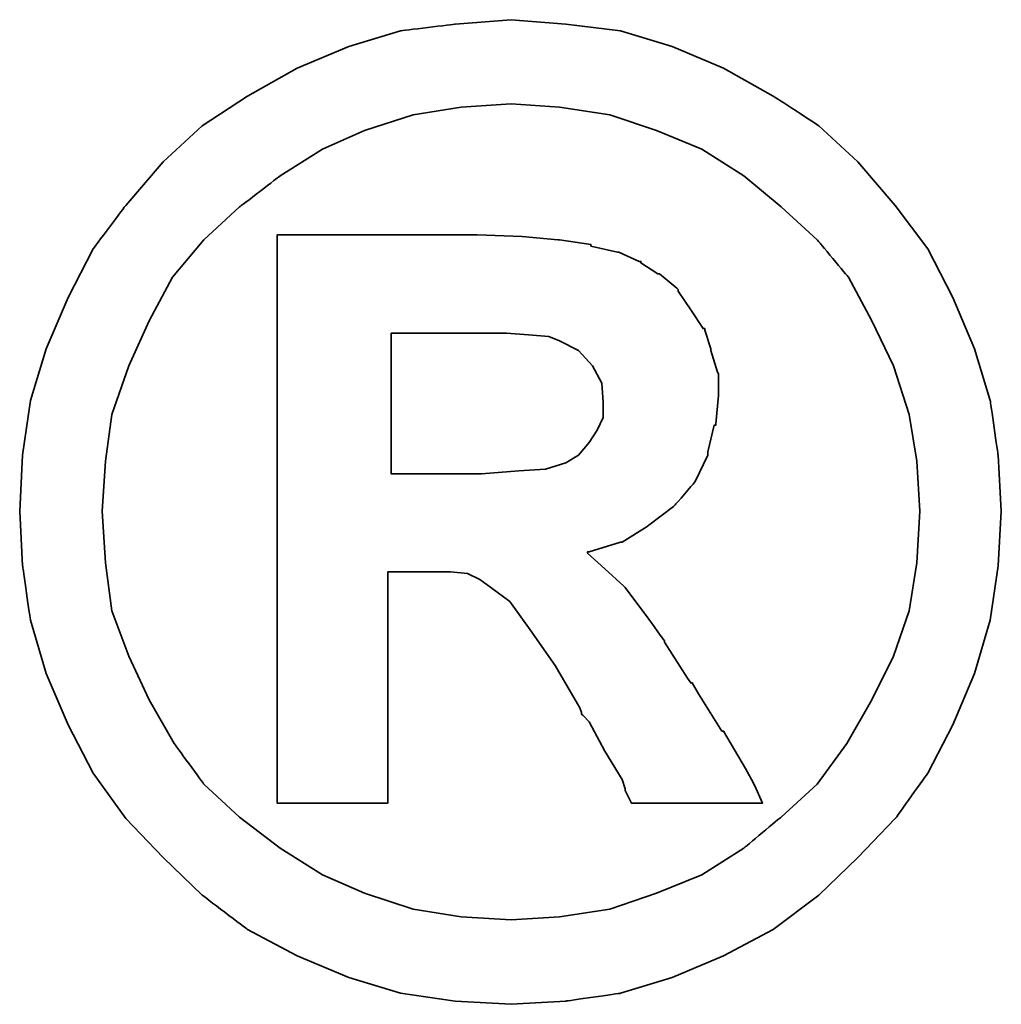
# Model space of a CAD drawing. Header units: millimetres. Extents: x 1382 to 1809, y 124 to 271.
# Tile 50 of 54: x 1730.062 to 1731.045, y 177.483 to 178.47. Entities that reach past the tile are written whole.
import ezdxf

# ---------------------------------------------------------------- set-up
doc = ezdxf.new("R2010")
doc.units = ezdxf.units.MM
doc.layers.add('DIM', color=4, linetype='CONTINUOUS')
doc.layers.add('layer 1', color=7, linetype='CONTINUOUS')

# ---------------------------------------------------------------- blocks, each defined once
blk = doc.blocks.new('TBI MOTION logo(完整正式版)')
at = {"layer": 'layer 1', "color": 22, "lineweight": 35}
for points, knots in [([(81.20634, 4.98624), (81.20634, 4.98624), (81.18649, 5.32862), (81.18649, 5.32862), (81.18649, 5.32862), (81.18649, 5.32862), (81.13886, 5.66206), (81.13886, 5.66206), (81.13886, 5.66206), (81.13886, 5.66206), (81.04359, 5.97764), (81.04359, 5.97764), (81.04359, 5.97764), (81.04359, 5.97764), (80.91061, 6.29124), (80.91061, 6.29124), (80.91061, 6.29124), (80.91061, 6.29124), (80.75778, 6.58697), (80.75778, 6.58697), (80.75778, 6.58697), (80.75778, 6.58697), (80.5593, 6.85294), (80.5593, 6.85294), (80.5593, 6.85294), (80.5593, 6.85294), (80.33105, 7.1189), (80.33105, 7.1189), (80.33105, 7.1189), (80.33105, 7.1189), (80.09287, 7.33921), (80.09287, 7.33921), (80.09287, 7.33921), (80.09287, 7.33921), (79.815, 7.51982), (79.815, 7.51982), (79.815, 7.51982), (79.815, 7.51982), (79.51133, 7.69051), (79.51133, 7.69051), (79.51133, 7.69051), (79.51133, 7.69051), (79.19773, 7.8235), (79.19773, 7.8235), (79.19773, 7.8235), (79.19773, 7.8235), (78.88215, 7.91877), (78.88215, 7.91877), (78.88215, 7.91877), (78.88215, 7.91877), (78.54871, 7.95846), (78.54871, 7.95846), (78.54871, 7.95846), (78.54871, 7.95846), (78.21526, 7.98625), (78.21526, 7.98625), (78.21526, 7.98625), (78.21526, 7.98625), (77.87388, 7.95846), (77.87388, 7.95846), (77.87388, 7.95846), (77.87388, 7.95846), (77.54044, 7.91877), (77.54044, 7.91877), (77.54044, 7.91877), (77.54044, 7.91877), (77.22485, 7.8235), (77.22485, 7.8235), (77.22485, 7.8235), (77.22485, 7.8235), (76.91027, 7.69051), (76.91027, 7.69051), (76.91027, 7.69051), (76.91027, 7.69051), (76.6056, 7.51982), (76.6056, 7.51982), (76.6056, 7.51982), (76.6056, 7.51982), (76.32972, 7.33921), (76.32972, 7.33921), (76.32972, 7.33921), (76.32972, 7.33921), (76.09154, 7.1189), (76.09154, 7.1189), (76.09154, 7.1189), (76.09154, 7.1189), (75.86329, 6.85294), (75.86329, 6.85294), (75.86329, 6.85294), (75.86329, 6.85294), (75.66382, 6.58697), (75.66382, 6.58697), (75.66382, 6.58697), (75.66382, 6.58697), (75.51099, 6.29124), (75.51099, 6.29124), (75.51099, 6.29124), (75.51099, 6.29124), (75.37702, 5.97764), (75.37702, 5.97764), (75.37702, 5.97764), (75.37702, 5.97764), (75.28175, 5.66206), (75.28175, 5.66206), (75.28175, 5.66206), (75.28175, 5.66206), (75.23411, 5.32862), (75.23411, 5.32862), (75.23411, 5.32862), (75.23411, 5.32862), (75.21625, 4.98624), (75.21625, 4.98624), (75.21625, 4.98624), (75.21625, 4.98624), (75.23411, 4.6528), (75.23411, 4.6528), (75.23411, 4.6528), (75.23411, 4.6528), (75.28175, 4.32035), (75.28175, 4.32035), (75.28175, 4.32035), (75.28175, 4.32035), (75.37702, 3.99583), (75.37702, 3.99583), (75.37702, 3.99583), (75.37702, 3.99583), (75.51099, 3.68224), (75.51099, 3.68224), (75.51099, 3.68224), (75.51099, 3.68224), (75.66382, 3.38749), (75.66382, 3.38749), (75.66382, 3.38749), (75.66382, 3.38749), (75.86329, 3.10963), (75.86329, 3.10963), (75.86329, 3.10963), (75.86329, 3.10963), (76.09154, 2.87145), (76.09154, 2.87145), (76.09154, 2.87145), (76.09154, 2.87145), (76.32972, 2.6432), (76.32972, 2.6432), (76.32972, 2.6432), (76.32972, 2.6432), (76.6056, 2.43381), (76.6056, 2.43381), (76.6056, 2.43381), (76.6056, 2.43381), (76.91027, 2.27205), (76.91027, 2.27205), (76.91027, 2.27205), (76.91027, 2.27205), (77.22485, 2.13906), (77.22485, 2.13906), (77.22485, 2.13906), (77.22485, 2.13906), (77.54044, 2.0438), (77.54044, 2.0438), (77.54044, 2.0438), (77.54044, 2.0438), (77.87388, 1.99616), (77.87388, 1.99616), (77.87388, 1.99616), (77.87388, 1.99616), (78.21526, 1.97631), (78.21526, 1.97631), (78.21526, 1.97631), (78.21526, 1.97631), (78.54871, 1.99616), (78.54871, 1.99616), (78.54871, 1.99616), (78.54871, 1.99616), (78.88215, 2.0438), (78.88215, 2.0438), (78.88215, 2.0438), (78.88215, 2.0438), (79.19773, 2.13906), (79.19773, 2.13906), (79.19773, 2.13906), (79.19773, 2.13906), (79.51133, 2.27205), (79.51133, 2.27205), (79.51133, 2.27205), (79.51133, 2.27205), (79.815, 2.43381), (79.815, 2.43381), (79.815, 2.43381), (79.815, 2.43381), (80.09287, 2.6432), (80.09287, 2.6432), (80.09287, 2.6432), (80.09287, 2.6432), (80.33105, 2.87145), (80.33105, 2.87145), (80.33105, 2.87145), (80.33105, 2.87145), (80.5593, 3.10963), (80.5593, 3.10963), (80.5593, 3.10963), (80.5593, 3.10963), (80.75778, 3.38749), (80.75778, 3.38749), (80.75778, 3.38749), (80.75778, 3.38749), (80.91061, 3.68224), (80.91061, 3.68224), (80.91061, 3.68224), (80.91061, 3.68224), (81.04359, 3.99583), (81.04359, 3.99583), (81.04359, 3.99583), (81.04359, 3.99583), (81.13886, 4.32035), (81.13886, 4.32035), (81.13886, 4.32035), (81.13886, 4.32035), (81.18649, 4.6528), (81.18649, 4.6528), (81.18649, 4.6528), (81.18649, 4.6528), (81.20634, 4.98624), (81.20634, 4.98624)], [0, 0, 0, 0, 0.0178571, 0.0178571, 0.0178571, 0.0178572, 0.0357143, 0.0357143, 0.0357143, 0.0357143, 0.0535714, 0.0535714, 0.0535714, 0.0535714, 0.0714286, 0.0714286, 0.0714286, 0.0714286, 0.0892857, 0.0892857, 0.0892857, 0.0892857, 0.1071429, 0.1071429, 0.1071429, 0.1071429, 0.125, 0.125, 0.125, 0.125, 0.1428571, 0.1428571, 0.1428571, 0.1428572, 0.1607143, 0.1607143, 0.1607143, 0.1607143, 0.1785714, 0.1785714, 0.1785714, 0.1785714, 0.1964286, 0.1964286, 0.1964286, 0.1964286, 0.2142857, 0.2142857, 0.2142857, 0.2142857, 0.2321429, 0.2321429, 0.2321429, 0.2321429, 0.25, 0.25, 0.25, 0.25, 0.2678571, 0.2678571, 0.2678571, 0.2678572, 0.2857143, 0.2857143, 0.2857143, 0.2857143, 0.3035714, 0.3035714, 0.3035714, 0.3035714, 0.3214286, 0.3214286, 0.3214286, 0.3214286, 0.3392857, 0.3392857, 0.3392857, 0.3392857, 0.3571429, 0.3571429, 0.3571429, 0.3571429, 0.375, 0.375, 0.375, 0.375, 0.3928571, 0.3928571, 0.3928571, 0.3928572, 0.4107143, 0.4107143, 0.4107143, 0.4107143, 0.4285714, 0.4285714, 0.4285714, 0.4285714, 0.4464286, 0.4464286, 0.4464286, 0.4464286, 0.4642857, 0.4642857, 0.4642857, 0.4642857, 0.4821429, 0.4821429, 0.4821429, 0.4821429, 0.5, 0.5, 0.5, 0.5, 0.5178571, 0.5178571, 0.5178571, 0.5178572, 0.5357143, 0.5357143, 0.5357143, 0.5357143, 0.5535714, 0.5535714, 0.5535714, 0.5535714, 0.5714286, 0.5714286, 0.5714286, 0.5714286, 0.5892857, 0.5892857, 0.5892857, 0.5892857, 0.6071429, 0.6071429, 0.6071429, 0.6071429, 0.625, 0.625, 0.625, 0.625, 0.6428571, 0.6428571, 0.6428571, 0.6428572, 0.6607143, 0.6607143, 0.6607143, 0.6607143, 0.6785714, 0.6785714, 0.6785714, 0.6785714, 0.6964286, 0.6964286, 0.6964286, 0.6964286, 0.7142857, 0.7142857, 0.7142857, 0.7142857, 0.7321429, 0.7321429, 0.7321429, 0.7321429, 0.75, 0.75, 0.75, 0.75, 0.7678571, 0.7678571, 0.7678571, 0.7678572, 0.7857143, 0.7857143, 0.7857143, 0.7857143, 0.8035714, 0.8035714, 0.8035714, 0.8035714, 0.8214286, 0.8214286, 0.8214286, 0.8214286, 0.8392857, 0.8392857, 0.8392857, 0.8392857, 0.8571429, 0.8571429, 0.8571429, 0.8571429, 0.875, 0.875, 0.875, 0.875, 0.8928571, 0.8928571, 0.8928571, 0.8928572, 0.9107143, 0.9107143, 0.9107143, 0.9107143, 0.9285714, 0.9285714, 0.9285714, 0.9285714, 0.9464286, 0.9464286, 0.9464286, 0.9464286, 0.9642857, 0.9642857, 0.9642857, 0.9642857, 0.9821429, 0.9821429, 0.9821429, 0.9821429, 1, 1, 1, 1]), ([(80.71014, 4.98624), (80.71014, 4.98624), (80.69129, 5.29091), (80.69129, 5.29091), (80.69129, 5.29091), (80.69129, 5.29091), (80.64464, 5.57672), (80.64464, 5.57672), (80.64464, 5.57672), (80.64464, 5.57672), (80.54937, 5.87245), (80.54937, 5.87245), (80.54937, 5.87245), (80.54937, 5.87245), (80.41639, 6.14833), (80.41639, 6.14833), (80.41639, 6.14833), (80.41639, 6.14833), (80.27349, 6.41429), (80.27349, 6.41429), (80.27349, 6.41429), (80.27349, 6.41429), (80.08295, 6.64255), (80.08295, 6.64255), (80.08295, 6.64255), (80.08295, 6.64255), (79.86264, 6.84301), (79.86264, 6.84301), (79.86264, 6.84301), (79.86264, 6.84301), (79.63439, 7.03355), (79.63439, 7.03355), (79.63439, 7.03355), (79.63439, 7.03355), (79.37835, 7.1963), (79.37835, 7.1963), (79.37835, 7.1963), (79.37835, 7.1963), (79.10246, 7.30944), (79.10246, 7.30944), (79.10246, 7.30944), (79.10246, 7.30944), (78.81665, 7.40471), (78.81665, 7.40471), (78.81665, 7.40471), (78.81665, 7.40471), (78.511, 7.45234), (78.511, 7.45234), (78.511, 7.45234), (78.511, 7.45234), (78.21526, 7.47219), (78.21526, 7.47219), (78.21526, 7.47219), (78.21526, 7.47219), (77.9106, 7.45234), (77.9106, 7.45234), (77.9106, 7.45234), (77.9106, 7.45234), (77.61685, 7.40471), (77.61685, 7.40471), (77.61685, 7.40471), (77.61685, 7.40471), (77.32012, 7.30944), (77.32012, 7.30944), (77.32012, 7.30944), (77.32012, 7.30944), (77.06309, 7.1963), (77.06309, 7.1963), (77.06309, 7.1963), (77.06309, 7.1963), (76.80606, 7.03355), (76.80606, 7.03355), (76.80606, 7.03355), (76.80606, 7.03355), (76.55797, 6.84301), (76.55797, 6.84301), (76.55797, 6.84301), (76.55797, 6.84301), (76.34063, 6.64255), (76.34063, 6.64255), (76.34063, 6.64255), (76.34063, 6.64255), (76.1491, 6.41429), (76.1491, 6.41429), (76.1491, 6.41429), (76.1491, 6.41429), (76.0062, 6.14833), (76.0062, 6.14833), (76.0062, 6.14833), (76.0062, 6.14833), (75.88314, 5.87245), (75.88314, 5.87245), (75.88314, 5.87245), (75.88314, 5.87245), (75.77794, 5.57672), (75.77794, 5.57672), (75.77794, 5.57672), (75.77794, 5.57672), (75.73924, 5.29091), (75.73924, 5.29091), (75.73924, 5.29091), (75.73924, 5.29091), (75.72039, 4.98624), (75.72039, 4.98624), (75.72039, 4.98624), (75.72039, 4.98624), (75.73924, 4.67165), (75.73924, 4.67165), (75.73924, 4.67165), (75.73924, 4.67165), (75.77794, 4.37791), (75.77794, 4.37791), (75.77794, 4.37791), (75.77794, 4.37791), (75.88314, 4.10102), (75.88314, 4.10102), (75.88314, 4.10102), (75.88314, 4.10102), (76.0062, 3.83407), (76.0062, 3.83407), (76.0062, 3.83407), (76.0062, 3.83407), (76.15902, 3.56811), (76.15902, 3.56811), (76.15902, 3.56811), (76.15902, 3.56811), (76.34063, 3.32001), (76.34063, 3.32001), (76.34063, 3.32001), (76.34063, 3.32001), (76.55797, 3.11955), (76.55797, 3.11955), (76.55797, 3.11955), (76.55797, 3.11955), (76.80606, 2.92901), (76.80606, 2.92901), (76.80606, 2.92901), (76.80606, 2.92901), (77.06309, 2.76725), (77.06309, 2.76725), (77.06309, 2.76725), (77.06309, 2.76725), (77.32012, 2.65412), (77.32012, 2.65412), (77.32012, 2.65412), (77.32012, 2.65412), (77.61685, 2.55786), (77.61685, 2.55786), (77.61685, 2.55786), (77.61685, 2.55786), (77.9106, 2.51022), (77.9106, 2.51022), (77.9106, 2.51022), (77.9106, 2.51022), (78.21526, 2.49137), (78.21526, 2.49137), (78.21526, 2.49137), (78.21526, 2.49137), (78.511, 2.51022), (78.511, 2.51022), (78.511, 2.51022), (78.511, 2.51022), (78.81665, 2.55786), (78.81665, 2.55786), (78.81665, 2.55786), (78.81665, 2.55786), (79.10246, 2.65412), (79.10246, 2.65412), (79.10246, 2.65412), (79.10246, 2.65412), (79.37835, 2.76725), (79.37835, 2.76725), (79.37835, 2.76725), (79.37835, 2.76725), (79.63439, 2.92901), (79.63439, 2.92901), (79.63439, 2.92901), (79.63439, 2.92901), (79.86264, 3.11955), (79.86264, 3.11955), (79.86264, 3.11955), (79.86264, 3.11955), (80.08295, 3.32001), (80.08295, 3.32001), (80.08295, 3.32001), (80.08295, 3.32001), (80.26356, 3.56811), (80.26356, 3.56811), (80.26356, 3.56811), (80.26356, 3.56811), (80.41639, 3.83407), (80.41639, 3.83407), (80.41639, 3.83407), (80.41639, 3.83407), (80.54937, 4.10102), (80.54937, 4.10102), (80.54937, 4.10102), (80.54937, 4.10102), (80.64464, 4.37791), (80.64464, 4.37791), (80.64464, 4.37791), (80.64464, 4.37791), (80.69129, 4.67165), (80.69129, 4.67165), (80.69129, 4.67165), (80.69129, 4.67165), (80.71014, 4.98624), (80.71014, 4.98624)], [0, 0, 0, 0, 0.0192308, 0.0192308, 0.0192308, 0.0192308, 0.0384615, 0.0384615, 0.0384615, 0.0384615, 0.0576923, 0.0576923, 0.0576923, 0.0576923, 0.0769231, 0.0769231, 0.0769231, 0.0769231, 0.0961538, 0.0961538, 0.0961538, 0.0961539, 0.1153846, 0.1153846, 0.1153846, 0.1153846, 0.1346154, 0.1346154, 0.1346154, 0.1346154, 0.1538462, 0.1538462, 0.1538462, 0.1538462, 0.1730769, 0.1730769, 0.1730769, 0.1730769, 0.1923077, 0.1923077, 0.1923077, 0.1923077, 0.2115385, 0.2115385, 0.2115385, 0.2115385, 0.2307692, 0.2307692, 0.2307692, 0.2307692, 0.25, 0.25, 0.25, 0.25, 0.2692308, 0.2692308, 0.2692308, 0.2692308, 0.2884615, 0.2884615, 0.2884615, 0.2884615, 0.3076923, 0.3076923, 0.3076923, 0.3076923, 0.3269231, 0.3269231, 0.3269231, 0.3269231, 0.3461538, 0.3461538, 0.3461538, 0.3461539, 0.3653846, 0.3653846, 0.3653846, 0.3653846, 0.3846154, 0.3846154, 0.3846154, 0.3846154, 0.4038462, 0.4038462, 0.4038462, 0.4038462, 0.4230769, 0.4230769, 0.4230769, 0.4230769, 0.4423077, 0.4423077, 0.4423077, 0.4423077, 0.4615385, 0.4615385, 0.4615385, 0.4615385, 0.4807692, 0.4807692, 0.4807692, 0.4807692, 0.5, 0.5, 0.5, 0.5, 0.5192308, 0.5192308, 0.5192308, 0.5192308, 0.5384615, 0.5384615, 0.5384615, 0.5384615, 0.5576923, 0.5576923, 0.5576923, 0.5576923, 0.5769231, 0.5769231, 0.5769231, 0.5769231, 0.5961538, 0.5961538, 0.5961538, 0.5961539, 0.6153846, 0.6153846, 0.6153846, 0.6153846, 0.6346154, 0.6346154, 0.6346154, 0.6346154, 0.6538462, 0.6538462, 0.6538462, 0.6538462, 0.6730769, 0.6730769, 0.6730769, 0.6730769, 0.6923077, 0.6923077, 0.6923077, 0.6923077, 0.7115385, 0.7115385, 0.7115385, 0.7115385, 0.7307692, 0.7307692, 0.7307692, 0.7307692, 0.75, 0.75, 0.75, 0.75, 0.7692308, 0.7692308, 0.7692308, 0.7692308, 0.7884615, 0.7884615, 0.7884615, 0.7884615, 0.8076923, 0.8076923, 0.8076923, 0.8076923, 0.8269231, 0.8269231, 0.8269231, 0.8269231, 0.8461538, 0.8461538, 0.8461538, 0.8461539, 0.8653846, 0.8653846, 0.8653846, 0.8653846, 0.8846154, 0.8846154, 0.8846154, 0.8846154, 0.9038462, 0.9038462, 0.9038462, 0.9038462, 0.9230769, 0.9230769, 0.9230769, 0.9230769, 0.9423077, 0.9423077, 0.9423077, 0.9423077, 0.9615385, 0.9615385, 0.9615385, 0.9615385, 0.9807692, 0.9807692, 0.9807692, 0.9807692, 1, 1, 1, 1]), ([(76.78721, 3.2823), (76.78721, 3.2823), (76.78721, 3.32001), (76.78721, 3.32001), (76.78721, 3.32001), (76.78721, 3.32001), (76.78721, 3.42422), (76.78721, 3.42422), (76.78721, 3.42422), (76.78721, 3.42422), (76.78721, 3.59689), (76.78721, 3.59689), (76.78721, 3.59689), (76.78721, 3.59689), (76.78721, 3.80529), (76.78721, 3.80529), (76.78721, 3.80529), (76.78721, 3.80529), (76.78721, 4.0524), (76.78721, 4.0524), (76.78721, 4.0524), (76.78721, 4.0524), (76.78721, 4.32035), (76.78721, 4.32035), (76.78721, 4.32035), (76.78721, 4.32035), (76.78721, 4.92868), (76.78721, 4.92868), (76.78721, 4.92868), (76.78721, 4.92868), (76.78721, 5.53801), (76.78721, 5.53801), (76.78721, 5.53801), (76.78721, 5.53801), (76.78721, 5.82482), (76.78721, 5.82482), (76.78721, 5.82482), (76.78721, 5.82482), (76.78721, 6.07291), (76.78721, 6.07291), (76.78721, 6.07291), (76.78721, 6.07291), (76.78721, 6.30017), (76.78721, 6.30017), (76.78721, 6.30017), (76.78721, 6.30017), (76.78721, 6.45399), (76.78721, 6.45399), (76.78721, 6.45399), (76.78721, 6.45399), (76.78721, 6.5572), (76.78721, 6.5572), (76.78721, 6.5572), (76.78721, 6.5572), (76.78721, 6.59689), (76.78721, 6.59689), (76.78721, 6.59689), (76.78721, 6.59689), (76.78721, 6.67232), (76.78721, 6.67232), (76.78721, 6.67232), (76.78721, 6.67232), (76.8537, 6.67232), (76.8537, 6.67232), (76.8537, 6.67232), (76.8537, 6.67232), (76.87355, 6.67232), (76.87355, 6.67232), (76.87355, 6.67232), (76.87355, 6.67232), (76.91027, 6.67232), (76.91027, 6.67232), (76.91027, 6.67232), (76.91027, 6.67232), (77.04424, 6.67232), (77.04424, 6.67232), (77.04424, 6.67232), (77.04424, 6.67232), (77.22485, 6.67232), (77.22485, 6.67232), (77.22485, 6.67232), (77.22485, 6.67232), (77.43524, 6.67232), (77.43524, 6.67232), (77.43524, 6.67232), (77.43524, 6.67232), (77.65357, 6.67232), (77.65357, 6.67232), (77.65357, 6.67232), (77.65357, 6.67232), (77.82625, 6.67232), (77.82625, 6.67232), (77.82625, 6.67232), (77.82625, 6.67232), (77.94037, 6.67232), (77.94037, 6.67232), (77.94037, 6.67232), (77.94037, 6.67232), (77.97709, 6.67232), (77.97709, 6.67232), (77.97709, 6.67232), (77.97709, 6.67232), (77.99694, 6.67232), (77.99694, 6.67232), (77.99694, 6.67232), (77.99694, 6.67232), (78.00686, 6.67232), (78.00686, 6.67232), (78.00686, 6.67232), (78.00686, 6.67232), (78.28275, 6.6624), (78.28275, 6.6624), (78.28275, 6.6624), (78.28275, 6.6624), (78.50107, 6.64255), (78.50107, 6.64255), (78.50107, 6.64255), (78.50107, 6.64255), (78.511, 6.64255), (78.511, 6.64255), (78.511, 6.64255), (78.511, 6.64255), (78.70154, 6.61476), (78.70154, 6.61476), (78.70154, 6.61476), (78.70154, 6.61476), (78.70154, 6.60483), (78.70154, 6.60483), (78.70154, 6.60483), (78.70154, 6.60483), (78.86429, 6.56713), (78.86429, 6.56713), (78.86429, 6.56713), (78.86429, 6.56713), (78.87223, 6.56713), (78.87223, 6.56713), (78.87223, 6.56713), (78.87223, 6.56713), (78.99727, 6.51056), (78.99727, 6.51056), (78.99727, 6.51056), (78.99727, 6.51056), (79.00719, 6.51056), (79.00719, 6.51056), (79.00719, 6.51056), (79.00719, 6.51056), (79.00719, 6.50162), (79.00719, 6.50162), (79.00719, 6.50162), (79.00719, 6.50162), (79.1104, 6.43415), (79.1104, 6.43415), (79.1104, 6.43415), (79.1104, 6.43415), (79.12132, 6.43415), (79.12132, 6.43415), (79.12132, 6.43415), (79.12132, 6.43415), (79.22552, 6.34781), (79.22552, 6.34781), (79.22552, 6.34781), (79.22552, 6.34781), (79.23544, 6.33888), (79.23544, 6.33888), (79.23544, 6.33888), (79.23544, 6.33888), (79.23544, 6.32895), (79.23544, 6.32895), (79.23544, 6.32895), (79.23544, 6.32895), (79.31087, 6.21483), (79.31087, 6.21483), (79.31087, 6.21483), (79.31087, 6.21483), (79.38629, 6.1007), (79.38629, 6.1007), (79.38629, 6.1007), (79.38629, 6.1007), (79.3972, 6.1007), (79.3972, 6.1007), (79.3972, 6.1007), (79.3972, 6.1007), (79.3972, 6.09078), (79.3972, 6.09078), (79.3972, 6.09078), (79.3972, 6.09078), (79.43392, 5.97764), (79.43392, 5.97764), (79.43392, 5.97764), (79.43392, 5.97764), (79.43392, 5.96772), (79.43392, 5.96772), (79.43392, 5.96772), (79.43392, 5.96772), (79.47362, 5.83474), (79.47362, 5.83474), (79.47362, 5.83474), (79.47362, 5.83474), (79.48156, 5.82482), (79.48156, 5.82482), (79.48156, 5.82482), (79.48156, 5.82482), (79.48156, 5.69977), (79.48156, 5.69977), (79.48156, 5.69977), (79.48156, 5.69977), (79.48156, 5.69183), (79.48156, 5.69183), (79.48156, 5.69183), (79.48156, 5.69183), (79.4637, 5.51915), (79.4637, 5.51915), (79.4637, 5.51915), (79.4637, 5.51915), (79.4637, 5.51122), (79.4637, 5.51122), (79.4637, 5.51122), (79.4637, 5.51122), (79.45377, 5.51122), (79.45377, 5.51122), (79.45377, 5.51122), (79.45377, 5.51122), (79.41507, 5.34847), (79.41507, 5.34847), (79.41507, 5.34847), (79.41507, 5.34847), (79.41507, 5.33854), (79.41507, 5.33854), (79.41507, 5.33854), (79.41507, 5.33854), (79.41507, 5.32862), (79.41507, 5.32862), (79.41507, 5.32862), (79.41507, 5.32862), (79.33865, 5.16785), (79.33865, 5.16785), (79.33865, 5.16785), (79.33865, 5.16785), (79.33071, 5.15693), (79.33071, 5.15693), (79.33071, 5.15693), (79.33071, 5.15693), (79.2156, 5.02495), (79.2156, 5.02495), (79.2156, 5.02495), (79.2156, 5.02495), (79.20567, 5.01502), (79.20567, 5.01502), (79.20567, 5.01502), (79.20567, 5.01502), (79.05483, 4.89991), (79.05483, 4.89991), (79.05483, 4.89991), (79.05483, 4.89991), (79.04491, 4.89197), (79.04491, 4.89197), (79.04491, 4.89197), (79.04491, 4.89197), (78.89208, 4.7967), (78.89208, 4.7967), (78.89208, 4.7967), (78.89208, 4.7967), (78.88215, 4.7967), (78.88215, 4.7967), (78.88215, 4.7967), (78.88215, 4.7967), (78.69161, 4.73913), (78.69161, 4.73913), (78.69161, 4.73913), (78.69161, 4.73913), (78.68169, 4.73913), (78.68169, 4.73913), (78.68169, 4.73913), (78.68169, 4.73913), (78.68169, 4.72921), (78.68169, 4.72921), (78.68169, 4.72921), (78.68169, 4.72921), (78.78688, 4.63394), (78.78688, 4.63394), (78.78688, 4.63394), (78.78688, 4.63394), (78.902, 4.52875), (78.902, 4.52875), (78.902, 4.52875), (78.902, 4.52875), (78.91093, 4.52081), (78.91093, 4.52081), (78.91093, 4.52081), (78.91093, 4.52081), (79.02506, 4.36798), (79.02506, 4.36798), (79.02506, 4.36798), (79.02506, 4.36798), (79.1501, 4.1953), (79.1501, 4.1953), (79.1501, 4.1953), (79.1501, 4.1953), (79.1501, 4.18736), (79.1501, 4.18736), (79.1501, 4.18736), (79.1501, 4.18736), (79.29201, 3.96705), (79.29201, 3.96705), (79.29201, 3.96705), (79.29201, 3.96705), (79.31087, 3.93828), (79.31087, 3.93828), (79.31087, 3.93828), (79.31087, 3.93828), (79.32079, 3.93828), (79.32079, 3.93828), (79.32079, 3.93828), (79.32079, 3.93828), (79.3585, 3.87178), (79.3585, 3.87178), (79.3585, 3.87178), (79.3585, 3.87178), (79.50141, 3.64353), (79.50141, 3.64353), (79.50141, 3.64353), (79.50141, 3.64353), (79.51133, 3.64353), (79.51133, 3.64353), (79.51133, 3.64353), (79.51133, 3.64353), (79.64431, 3.41528), (79.64431, 3.41528), (79.64431, 3.41528), (79.64431, 3.41528), (79.68202, 3.3478), (79.68202, 3.3478), (79.68202, 3.3478), (79.68202, 3.3478), (79.70187, 3.31009), (79.70187, 3.31009), (79.70187, 3.31009), (79.70187, 3.31009), (79.7495, 3.2049), (79.7495, 3.2049), (79.7495, 3.2049), (79.7495, 3.2049), (79.64431, 3.2049), (79.64431, 3.2049), (79.64431, 3.2049), (79.64431, 3.2049), (79.62546, 3.2049), (79.62546, 3.2049), (79.62546, 3.2049), (79.62546, 3.2049), (79.53912, 3.2049), (79.53912, 3.2049), (79.53912, 3.2049), (79.53912, 3.2049), (79.31087, 3.2049), (79.31087, 3.2049), (79.31087, 3.2049), (79.31087, 3.2049), (79.08262, 3.2049), (79.08262, 3.2049), (79.08262, 3.2049), (79.08262, 3.2049), (79.00719, 3.2049), (79.00719, 3.2049), (79.00719, 3.2049), (79.00719, 3.2049), (78.98735, 3.2049), (78.98735, 3.2049), (78.98735, 3.2049), (78.98735, 3.2049), (78.94964, 3.2049), (78.94964, 3.2049), (78.94964, 3.2049), (78.94964, 3.2049), (78.92979, 3.24459), (78.92979, 3.24459), (78.92979, 3.24459), (78.92979, 3.24459), (78.91093, 3.2823), (78.91093, 3.2823), (78.91093, 3.2823), (78.91093, 3.2823), (78.91093, 3.29223), (78.91093, 3.29223), (78.91093, 3.29223), (78.91093, 3.29223), (78.89208, 3.3478), (78.89208, 3.3478), (78.89208, 3.3478), (78.89208, 3.3478), (78.78688, 3.52048), (78.78688, 3.52048), (78.78688, 3.52048), (78.78688, 3.52048), (78.69161, 3.7001), (78.69161, 3.7001), (78.69161, 3.7001), (78.69161, 3.7001), (78.6539, 3.7388), (78.6539, 3.7388), (78.6539, 3.7388), (78.6539, 3.7388), (78.64398, 3.74873), (78.64398, 3.74873), (78.64398, 3.74873), (78.64398, 3.74873), (78.64398, 3.75766), (78.64398, 3.75766), (78.64398, 3.75766), (78.64398, 3.75766), (78.63405, 3.78644), (78.63405, 3.78644), (78.63405, 3.78644), (78.63405, 3.78644), (78.48321, 4.04347), (78.48321, 4.04347), (78.48321, 4.04347), (78.48321, 4.04347), (78.33038, 4.2618), (78.33038, 4.2618), (78.33038, 4.2618), (78.33038, 4.2618), (78.20732, 4.43447), (78.20732, 4.43447), (78.20732, 4.43447), (78.20732, 4.43447), (78.09221, 4.52081), (78.09221, 4.52081), (78.09221, 4.52081), (78.09221, 4.52081), (78.02472, 4.56845), (78.02472, 4.56845), (78.02472, 4.56845), (78.02472, 4.56845), (77.9493, 4.60616), (77.9493, 4.60616), (77.9493, 4.60616), (77.9493, 4.60616), (77.8451, 4.61608), (77.8451, 4.61608), (77.8451, 4.61608), (77.8451, 4.61608), (77.71113, 4.61608), (77.71113, 4.61608), (77.71113, 4.61608), (77.71113, 4.61608), (77.69128, 4.61608), (77.69128, 4.61608), (77.69128, 4.61608), (77.69128, 4.61608), (77.67342, 4.61608), (77.67342, 4.61608), (77.67342, 4.61608), (77.67342, 4.61608), (77.5583, 4.61608), (77.5583, 4.61608), (77.5583, 4.61608), (77.5583, 4.61608), (77.46303, 4.61608), (77.46303, 4.61608), (77.46303, 4.61608), (77.46303, 4.61608), (77.46303, 4.54761), (77.46303, 4.54761), (77.46303, 4.54761), (77.46303, 4.54761), (77.46303, 4.47318), (77.46303, 4.47318), (77.46303, 4.47318), (77.46303, 4.47318), (77.46303, 4.24294), (77.46303, 4.24294), (77.46303, 4.24294), (77.46303, 4.24294), (77.46303, 3.99583), (77.46303, 3.99583), (77.46303, 3.99583), (77.46303, 3.99583), (77.46303, 3.72888), (77.46303, 3.72888), (77.46303, 3.72888), (77.46303, 3.72888), (77.46303, 3.51055), (77.46303, 3.51055), (77.46303, 3.51055), (77.46303, 3.51055), (77.46303, 3.42422), (77.46303, 3.42422), (77.46303, 3.42422), (77.46303, 3.42422), (77.46303, 3.35773), (77.46303, 3.35773), (77.46303, 3.35773), (77.46303, 3.35773), (77.46303, 3.30017), (77.46303, 3.30017), (77.46303, 3.30017), (77.46303, 3.30017), (77.46303, 3.2823), (77.46303, 3.2823), (77.46303, 3.2823), (77.46303, 3.2823), (77.46303, 3.2049), (77.46303, 3.2049), (77.46303, 3.2049), (77.46303, 3.2049), (77.39753, 3.2049), (77.39753, 3.2049), (77.39753, 3.2049), (77.39753, 3.2049), (77.37768, 3.2049), (77.37768, 3.2049), (77.37768, 3.2049), (77.37768, 3.2049), (77.32012, 3.2049), (77.32012, 3.2049), (77.32012, 3.2049), (77.32012, 3.2049), (77.12165, 3.2049), (77.12165, 3.2049), (77.12165, 3.2049), (77.12165, 3.2049), (76.94897, 3.2049), (76.94897, 3.2049), (76.94897, 3.2049), (76.94897, 3.2049), (76.8924, 3.2049), (76.8924, 3.2049), (76.8924, 3.2049), (76.8924, 3.2049), (76.8537, 3.2049), (76.8537, 3.2049), (76.8537, 3.2049), (76.8537, 3.2049), (76.78721, 3.2049), (76.78721, 3.2049), (76.78721, 3.2049), (76.78721, 3.2049), (76.78721, 3.2823), (76.78721, 3.2823)], [0, 0, 0, 0, 0.0074074, 0.0074074, 0.0074074, 0.0074074, 0.0148148, 0.0148148, 0.0148148, 0.0148148, 0.0222222, 0.0222222, 0.0222222, 0.0222222, 0.0296296, 0.0296296, 0.0296296, 0.0296296, 0.037037, 0.037037, 0.037037, 0.037037, 0.0444444, 0.0444444, 0.0444444, 0.0444445, 0.0518519, 0.0518519, 0.0518519, 0.0518519, 0.0592593, 0.0592593, 0.0592593, 0.0592593, 0.0666667, 0.0666667, 0.0666667, 0.0666667, 0.0740741, 0.0740741, 0.0740741, 0.0740741, 0.0814815, 0.0814815, 0.0814815, 0.0814815, 0.0888889, 0.0888889, 0.0888889, 0.0888889, 0.0962963, 0.0962963, 0.0962963, 0.0962963, 0.1037037, 0.1037037, 0.1037037, 0.1037037, 0.1111111, 0.1111111, 0.1111111, 0.1111111, 0.1185185, 0.1185185, 0.1185185, 0.1185185, 0.1259259, 0.1259259, 0.1259259, 0.1259259, 0.1333333, 0.1333333, 0.1333333, 0.1333333, 0.1407407, 0.1407407, 0.1407407, 0.1407408, 0.1481481, 0.1481481, 0.1481481, 0.1481482, 0.1555556, 0.1555556, 0.1555556, 0.1555556, 0.162963, 0.162963, 0.162963, 0.162963, 0.1703704, 0.1703704, 0.1703704, 0.1703704, 0.1777778, 0.1777778, 0.1777778, 0.1777778, 0.1851852, 0.1851852, 0.1851852, 0.1851852, 0.1925926, 0.1925926, 0.1925926, 0.1925926, 0.2, 0.2, 0.2, 0.2, 0.2074074, 0.2074074, 0.2074074, 0.2074074, 0.2148148, 0.2148148, 0.2148148, 0.2148148, 0.2222222, 0.2222222, 0.2222222, 0.2222222, 0.2296296, 0.2296296, 0.2296296, 0.2296296, 0.237037, 0.237037, 0.237037, 0.237037, 0.2444444, 0.2444444, 0.2444444, 0.2444445, 0.2518519, 0.2518519, 0.2518519, 0.2518519, 0.2592593, 0.2592593, 0.2592593, 0.2592593, 0.2666667, 0.2666667, 0.2666667, 0.2666667, 0.2740741, 0.2740741, 0.2740741, 0.2740741, 0.2814815, 0.2814815, 0.2814815, 0.2814815, 0.2888889, 0.2888889, 0.2888889, 0.2888889, 0.2962963, 0.2962963, 0.2962963, 0.2962963, 0.3037037, 0.3037037, 0.3037037, 0.3037037, 0.3111111, 0.3111111, 0.3111111, 0.3111111, 0.3185185, 0.3185185, 0.3185185, 0.3185185, 0.3259259, 0.3259259, 0.3259259, 0.3259259, 0.3333333, 0.3333333, 0.3333333, 0.3333333, 0.3407407, 0.3407407, 0.3407407, 0.3407408, 0.3481481, 0.3481481, 0.3481481, 0.3481482, 0.3555556, 0.3555556, 0.3555556, 0.3555556, 0.362963, 0.362963, 0.362963, 0.362963, 0.3703704, 0.3703704, 0.3703704, 0.3703704, 0.3777778, 0.3777778, 0.3777778, 0.3777778, 0.3851852, 0.3851852, 0.3851852, 0.3851852, 0.3925926, 0.3925926, 0.3925926, 0.3925926, 0.4, 0.4, 0.4, 0.4, 0.4074074, 0.4074074, 0.4074074, 0.4074074, 0.4148148, 0.4148148, 0.4148148, 0.4148148, 0.4222222, 0.4222222, 0.4222222, 0.4222222, 0.4296296, 0.4296296, 0.4296296, 0.4296296, 0.437037, 0.437037, 0.437037, 0.437037, 0.4444444, 0.4444444, 0.4444444, 0.4444445, 0.4518519, 0.4518519, 0.4518519, 0.4518519, 0.4592593, 0.4592593, 0.4592593, 0.4592593, 0.4666667, 0.4666667, 0.4666667, 0.4666667, 0.4740741, 0.4740741, 0.4740741, 0.4740741, 0.4814815, 0.4814815, 0.4814815, 0.4814815, 0.4888889, 0.4888889, 0.4888889, 0.4888889, 0.4962963, 0.4962963, 0.4962963, 0.4962963, 0.5037037, 0.5037037, 0.5037037, 0.5037037, 0.5111111, 0.5111111, 0.5111111, 0.5111111, 0.5185185, 0.5185185, 0.5185185, 0.5185185, 0.5259259, 0.5259259, 0.5259259, 0.5259259, 0.5333333, 0.5333333, 0.5333333, 0.5333333, 0.5407407, 0.5407407, 0.5407407, 0.5407408, 0.5481481, 0.5481481, 0.5481481, 0.5481482, 0.5555556, 0.5555556, 0.5555556, 0.5555556, 0.562963, 0.562963, 0.562963, 0.562963, 0.5703704, 0.5703704, 0.5703704, 0.5703704, 0.5777778, 0.5777778, 0.5777778, 0.5777778, 0.5851852, 0.5851852, 0.5851852, 0.5851852, 0.5925926, 0.5925926, 0.5925926, 0.5925926, 0.6, 0.6, 0.6, 0.6, 0.6074074, 0.6074074, 0.6074074, 0.6074074, 0.6148148, 0.6148148, 0.6148148, 0.6148148, 0.6222222, 0.6222222, 0.6222222, 0.6222222, 0.6296296, 0.6296296, 0.6296296, 0.6296296, 0.637037, 0.637037, 0.637037, 0.637037, 0.6444444, 0.6444444, 0.6444444, 0.6444445, 0.6518519, 0.6518519, 0.6518519, 0.6518519, 0.6592593, 0.6592593, 0.6592593, 0.6592593, 0.6666667, 0.6666667, 0.6666667, 0.6666667, 0.6740741, 0.6740741, 0.6740741, 0.6740741, 0.6814815, 0.6814815, 0.6814815, 0.6814815, 0.6888889, 0.6888889, 0.6888889, 0.6888889, 0.6962963, 0.6962963, 0.6962963, 0.6962963, 0.7037037, 0.7037037, 0.7037037, 0.7037037, 0.7111111, 0.7111111, 0.7111111, 0.7111111, 0.7185185, 0.7185185, 0.7185185, 0.7185185, 0.7259259, 0.7259259, 0.7259259, 0.7259259, 0.7333333, 0.7333333, 0.7333333, 0.7333333, 0.7407407, 0.7407407, 0.7407407, 0.7407408, 0.7481481, 0.7481481, 0.7481481, 0.7481482, 0.7555556, 0.7555556, 0.7555556, 0.7555556, 0.762963, 0.762963, 0.762963, 0.762963, 0.7703704, 0.7703704, 0.7703704, 0.7703704, 0.7777778, 0.7777778, 0.7777778, 0.7777778, 0.7851852, 0.7851852, 0.7851852, 0.7851852, 0.7925926, 0.7925926, 0.7925926, 0.7925926, 0.8, 0.8, 0.8, 0.8, 0.8074074, 0.8074074, 0.8074074, 0.8074074, 0.8148148, 0.8148148, 0.8148148, 0.8148148, 0.8222222, 0.8222222, 0.8222222, 0.8222222, 0.8296296, 0.8296296, 0.8296296, 0.8296296, 0.837037, 0.837037, 0.837037, 0.837037, 0.8444444, 0.8444444, 0.8444444, 0.8444445, 0.8518519, 0.8518519, 0.8518519, 0.8518519, 0.8592593, 0.8592593, 0.8592593, 0.8592593, 0.8666667, 0.8666667, 0.8666667, 0.8666667, 0.8740741, 0.8740741, 0.8740741, 0.8740741, 0.8814815, 0.8814815, 0.8814815, 0.8814815, 0.8888889, 0.8888889, 0.8888889, 0.8888889, 0.8962963, 0.8962963, 0.8962963, 0.8962963, 0.9037037, 0.9037037, 0.9037037, 0.9037037, 0.9111111, 0.9111111, 0.9111111, 0.9111111, 0.9185185, 0.9185185, 0.9185185, 0.9185185, 0.9259259, 0.9259259, 0.9259259, 0.9259259, 0.9333333, 0.9333333, 0.9333333, 0.9333333, 0.9407407, 0.9407407, 0.9407407, 0.9407408, 0.9481481, 0.9481481, 0.9481481, 0.9481482, 0.9555556, 0.9555556, 0.9555556, 0.9555556, 0.962963, 0.962963, 0.962963, 0.962963, 0.9703704, 0.9703704, 0.9703704, 0.9703704, 0.9777778, 0.9777778, 0.9777778, 0.9777778, 0.9851852, 0.9851852, 0.9851852, 0.9851852, 0.9925926, 0.9925926, 0.9925926, 0.9925926, 1, 1, 1, 1]), ([(77.48288, 6.07291), (77.48288, 6.07291), (77.48288, 5.99551), (77.48288, 5.99551), (77.48288, 5.99551), (77.48288, 5.99551), (77.48288, 5.82482), (77.48288, 5.82482), (77.48288, 5.82482), (77.48288, 5.82482), (77.48288, 5.63328), (77.48288, 5.63328), (77.48288, 5.63328), (77.48288, 5.63328), (77.48288, 5.46358), (77.48288, 5.46358), (77.48288, 5.46358), (77.48288, 5.46358), (77.48288, 5.29091), (77.48288, 5.29091), (77.48288, 5.29091), (77.48288, 5.29091), (77.48288, 5.21449), (77.48288, 5.21449), (77.48288, 5.21449), (77.48288, 5.21449), (77.50074, 5.21449), (77.50074, 5.21449), (77.50074, 5.21449), (77.50074, 5.21449), (77.71113, 5.21449), (77.71113, 5.21449), (77.71113, 5.21449), (77.71113, 5.21449), (77.94037, 5.21449), (77.94037, 5.21449), (77.94037, 5.21449), (77.94037, 5.21449), (78.01579, 5.21449), (78.01579, 5.21449), (78.01579, 5.21449), (78.01579, 5.21449), (78.03465, 5.21449), (78.03465, 5.21449), (78.03465, 5.21449), (78.03465, 5.21449), (78.2629, 5.23335), (78.2629, 5.23335), (78.2629, 5.23335), (78.2629, 5.23335), (78.42565, 5.24327), (78.42565, 5.24327), (78.42565, 5.24327), (78.42565, 5.24327), (78.54871, 5.28098), (78.54871, 5.28098), (78.54871, 5.28098), (78.54871, 5.28098), (78.62611, 5.32862), (78.62611, 5.32862), (78.62611, 5.32862), (78.62611, 5.32862), (78.69161, 5.40503), (78.69161, 5.40503), (78.69161, 5.40503), (78.69161, 5.40503), (78.73925, 5.48145), (78.73925, 5.48145), (78.73925, 5.48145), (78.73925, 5.48145), (78.77696, 5.55885), (78.77696, 5.55885), (78.77696, 5.55885), (78.77696, 5.55885), (78.77696, 5.65214), (78.77696, 5.65214), (78.77696, 5.65214), (78.77696, 5.65214), (78.76902, 5.76726), (78.76902, 5.76726), (78.76902, 5.76726), (78.76902, 5.76726), (78.71146, 5.87245), (78.71146, 5.87245), (78.71146, 5.87245), (78.71146, 5.87245), (78.62611, 5.96772), (78.62611, 5.96772), (78.62611, 5.96772), (78.62611, 5.96772), (78.511, 6.02528), (78.511, 6.02528), (78.511, 6.02528), (78.511, 6.02528), (78.44451, 6.05306), (78.44451, 6.05306), (78.44451, 6.05306), (78.44451, 6.05306), (78.32046, 6.06299), (78.32046, 6.06299), (78.32046, 6.06299), (78.32046, 6.06299), (78.18748, 6.07291), (78.18748, 6.07291), (78.18748, 6.07291), (78.18748, 6.07291), (77.99694, 6.07291), (77.99694, 6.07291), (77.99694, 6.07291), (77.99694, 6.07291), (77.97709, 6.07291), (77.97709, 6.07291), (77.97709, 6.07291), (77.97709, 6.07291), (77.90167, 6.07291), (77.90167, 6.07291), (77.90167, 6.07291), (77.90167, 6.07291), (77.69128, 6.07291), (77.69128, 6.07291), (77.69128, 6.07291), (77.69128, 6.07291), (77.50074, 6.07291), (77.50074, 6.07291), (77.50074, 6.07291), (77.50074, 6.07291), (77.48288, 6.07291), (77.48288, 6.07291)], [0, 0, 0, 0, 0.03125, 0.03125, 0.03125, 0.03125, 0.0625, 0.0625, 0.0625, 0.0625, 0.09375, 0.09375, 0.09375, 0.09375, 0.125, 0.125, 0.125, 0.125, 0.15625, 0.15625, 0.15625, 0.15625, 0.1875, 0.1875, 0.1875, 0.1875, 0.21875, 0.21875, 0.21875, 0.21875, 0.25, 0.25, 0.25, 0.25, 0.28125, 0.28125, 0.28125, 0.28125, 0.3125, 0.3125, 0.3125, 0.3125, 0.34375, 0.34375, 0.34375, 0.34375, 0.375, 0.375, 0.375, 0.375, 0.40625, 0.40625, 0.40625, 0.40625, 0.4375, 0.4375, 0.4375, 0.4375, 0.46875, 0.46875, 0.46875, 0.46875, 0.5, 0.5, 0.5, 0.5, 0.53125, 0.53125, 0.53125, 0.53125, 0.5625, 0.5625, 0.5625, 0.5625, 0.59375, 0.59375, 0.59375, 0.59375, 0.625, 0.625, 0.625, 0.625, 0.65625, 0.65625, 0.65625, 0.65625, 0.6875, 0.6875, 0.6875, 0.6875, 0.71875, 0.71875, 0.71875, 0.71875, 0.75, 0.75, 0.75, 0.75, 0.78125, 0.78125, 0.78125, 0.78125, 0.8125, 0.8125, 0.8125, 0.8125, 0.84375, 0.84375, 0.84375, 0.84375, 0.875, 0.875, 0.875, 0.875, 0.90625, 0.90625, 0.90625, 0.90625, 0.9375, 0.9375, 0.9375, 0.9375, 0.96875, 0.96875, 0.96875, 0.96875, 1, 1, 1, 1])]:
    blk.add_open_spline(points, degree=3, knots=knots, dxfattribs=at)

msp = doc.modelspace()

# ---------------------------------------------------------------- block references
at = {"layer": 'DIM', "color": 7, "xscale": 0.1641908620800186, "yscale": 0.1641908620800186, "zscale": 0.1641908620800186}
msp.add_blockref('TBI MOTION logo(完整正式版)', (1717.71181, 177.15892), dxfattribs=at)

doc.saveas('drawing.dxf')
